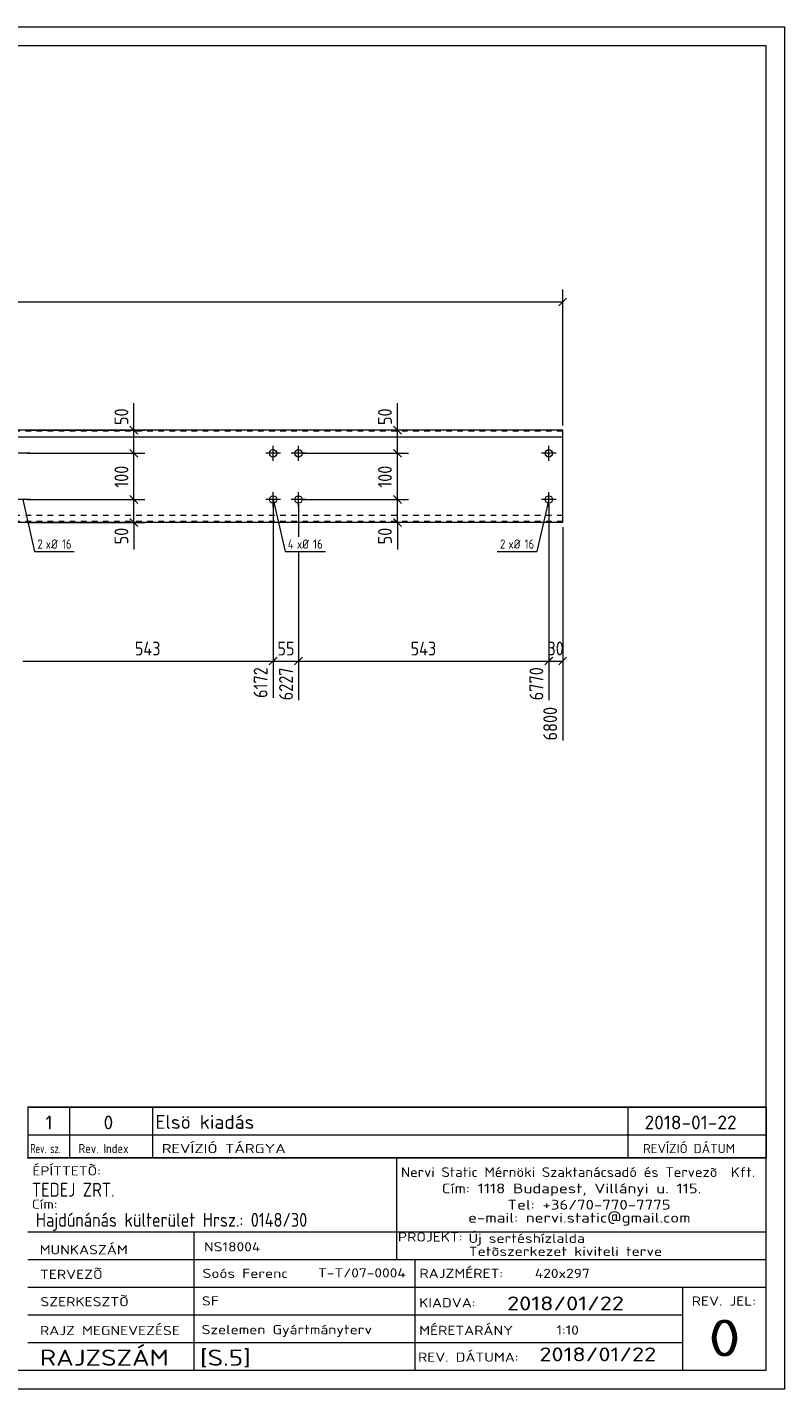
# Model space of a CAD drawing. Header units: millimetres. Extents: x 1 to 419, y 1 to 296.
# Tile 2 of 2: x 255 to 419, y 1 to 296. Entities that reach past the tile are written whole.
import ezdxf

# ---------------------------------------------------------------- set-up
doc = ezdxf.new("R2010")
doc.units = ezdxf.units.MM
doc.header["$LTSCALE"] = 0.6
doc.linetypes.add('XKITLINE00', pattern=[0])
doc.linetypes.add('XKITLINE02', pattern=[4, 2, -2])
for name, color, linetype, lineweight in [('Bolt', 7, 'Continuous', 0), ('BoltMark', 3, 'Continuous', 0), ('DrawingSheet', 5, 'Continuous', 0), ('OtherObjectType', 1, 'Continuous', 0), ('Part', 2, 'Continuous', 0), ('Z-DIMENSIONS', 1, 'Continuous', 0)]:
    doc.layers.add(name, color=color, linetype=linetype, lineweight=lineweight)
doc.styles.add('ISOCPEUR', font='ISOCPEUR.TTF')

msp = doc.modelspace()

# ---------------------------------------------------------------- linework, layer by layer
at = {"layer": 'Bolt', "color": 4, "linetype": 'XKITLINE00', "lineweight": 0}
for p, q in [((255.48, 203.68), (252.28, 203.68)), ((309.73, 203.68), (306.53, 203.68)), ((308.13, 202.08), (308.13, 205.28)), ((315.23, 203.68), (312.03, 203.68)), ((313.63, 202.08), (313.63, 205.28)), ((369.48, 203.68), (366.28, 203.68)), ((367.88, 202.08), (367.88, 205.28)), ((308.13, 192.08), (308.13, 195.28)), ((313.63, 192.08), (313.63, 195.28)), ((367.88, 192.08), (367.88, 195.28)), ((255.48, 193.68), (252.28, 193.68)), ((309.73, 193.68), (306.53, 193.68)), ((315.23, 193.68), (312.03, 193.68)), ((369.48, 193.68), (366.28, 193.68))]:
    msp.add_line(p, q, dxfattribs=at)
for centre in [(308.13, 203.68), (313.63, 203.68), (367.88, 203.68), (308.13, 193.68), (313.63, 193.68), (367.88, 193.68)]:
    msp.add_circle(centre, 0.8, dxfattribs=at)
at = {"layer": 'BoltMark', "color": 4, "linetype": 'XKITLINE00', "lineweight": 0}
for p, q in [((253.88, 193.68), (256.47, 182.42)), ((308.13, 193.68), (310.72, 182.42)), ((367.88, 193.68), (365.29, 182.42)), ((256.47, 182.42), (265.05, 182.42)), ((310.72, 182.42), (319.48, 182.42)), ((356.7, 182.42), (365.29, 182.42))]:
    msp.add_line(p, q, dxfattribs=at)
at = {"layer": 'DrawingSheet', "color": 2, "linetype": 'XKITLINE00', "lineweight": 0}
for p, q in [((419, 296), (1, 296)), ((419, 1), (419, 296)), ((1, 1), (419, 1))]:
    msp.add_line(p, q, dxfattribs=at)
at = {"layer": 'DrawingSheet', "color": 3, "linetype": 'XKITLINE00', "lineweight": 0}
for p, q in [((415, 292), (5, 292)), ((415, 5), (415, 292)), ((5, 5), (415, 5))]:
    msp.add_line(p, q, dxfattribs=at)
at = {"layer": 'OtherObjectType', "color": 7, "linetype": 'XKITLINE00', "lineweight": 0}
for p, q in [((255, 62.05), (415, 62.05)), ((255, 62.05), (255, 56.05)), ((264, 62.05), (264, 56.05)), ((282, 62.05), (282, 56.05)), ((385, 62.05), (385, 56.05)), ((415, 62.05), (415, 56.05)), ((255, 56.05), (255, 51.05)), ((255, 56.05), (415, 56.05)), ((264, 56.05), (264, 51.05)), ((282, 56.05), (282, 51.05)), ((385, 56.05), (385, 51.05)), ((415, 56.05), (415, 51.05)), ((254.84, 51.05), (415, 51.05)), ((415, 51.05), (255, 51.05)), ((334.84, 51), (334.84, 35)), ((414.98, 5), (415, 51.05)), ((254.98, 35), (414.98, 35)), ((290.98, 35), (290.98, 5)), ((334.84, 35), (334.84, 29)), ((254.98, 29), (338.84, 29)), ((338.84, 29), (338.84, 5)), ((338.84, 29), (414.84, 29)), ((254.98, 23), (414.98, 23)), ((396.84, 23), (396.84, 5)), ((254.98, 17), (396.84, 17)), ((254.98, 11), (396.98, 11)), ((254.98, 5), (414.98, 5))]:
    msp.add_line(p, q, dxfattribs=at)
at = {"layer": 'OtherObjectType', "color": 1, "linetype": 'XKITLINE00', "lineweight": 0}
for p, q in [((415, 62.05), (255, 62.05)), ((255, 56.05), (415, 56.05))]:
    msp.add_line(p, q, dxfattribs=at)
at = {"layer": 'Part', "color": 2, "linetype": 'XKITLINE00', "lineweight": 0}
for p, q in [((370.88, 208.68), (196.84, 208.68)), ((370.88, 207.18), (196.84, 207.18)), ((370.88, 188.68), (370.88, 208.68)), ((370.88, 188.68), (196.84, 188.68))]:
    msp.add_line(p, q, dxfattribs=at)
at = {"layer": 'Part', "color": 7, "linetype": 'XKITLINE02', "lineweight": 0}
for p, q in [((370.88, 208.48), (196.84, 208.48)), ((370.88, 190.18), (196.84, 190.18)), ((370.88, 188.88), (196.84, 188.88))]:
    msp.add_line(p, q, dxfattribs=at)
at = {"layer": 'Z-DIMENSIONS', "color": 7, "linetype": 'XKITLINE00', "lineweight": 0}
for p, q in [((370.88, 209.68), (370.88, 239.18)), ((19.8, 236.48), (370.88, 236.48)), ((371.73, 237.32), (370.03, 235.63)), ((277.97, 208.68), (277.97, 214.54)), ((277.97, 208.68), (277.97, 214.54)), ((335.07, 208.68), (335.07, 214.54)), ((335.07, 208.68), (335.07, 214.54)), ((277.12, 209.53), (278.81, 207.84)), ((334.22, 209.53), (335.92, 207.84)), ((254.88, 208.68), (280.37, 208.68)), ((277.97, 203.68), (277.97, 208.68)), ((369.88, 208.68), (332.37, 208.68)), ((335.07, 203.68), (335.07, 208.68)), ((254.88, 203.68), (280.37, 203.68)), ((254.88, 203.68), (280.37, 203.68)), ((277.12, 204.53), (278.81, 202.84)), ((277.12, 204.53), (278.81, 202.84)), ((277.97, 193.68), (277.97, 203.68)), ((314.63, 203.68), (337.47, 203.68)), ((314.63, 203.68), (337.47, 203.68)), ((334.22, 204.53), (335.92, 202.84)), ((334.22, 204.53), (335.92, 202.84)), ((335.07, 193.68), (335.07, 203.68)), ((254.88, 193.68), (280.37, 193.68)), ((254.88, 193.68), (280.37, 193.68)), ((277.12, 194.53), (278.81, 192.84)), ((277.12, 194.53), (278.81, 192.84)), ((277.97, 188.68), (277.97, 193.68)), ((308.13, 192.68), (308.13, 150.68)), ((308.13, 192.68), (308.13, 150.68)), ((313.63, 192.68), (313.63, 185.62)), ((313.63, 192.68), (313.63, 185.62)), ((314.63, 193.68), (337.47, 193.68)), ((314.63, 193.68), (337.47, 193.68)), ((334.22, 194.53), (335.92, 192.84)), ((334.22, 194.53), (335.92, 192.84)), ((335.07, 188.68), (335.07, 193.68)), ((367.88, 192.68), (367.88, 163.48)), ((367.88, 192.68), (367.88, 150.17)), ((277.12, 189.53), (278.81, 187.84)), ((334.22, 189.53), (335.92, 187.84)), ((254.88, 188.68), (280.37, 188.68)), ((277.97, 188.68), (277.97, 182.82)), ((277.97, 188.68), (277.97, 182.82)), ((369.88, 188.68), (332.37, 188.68)), ((335.07, 188.68), (335.07, 182.82)), ((335.07, 188.68), (335.07, 182.82)), ((370.88, 187.68), (370.88, 141.47)), ((313.63, 182.42), (313.63, 150.17)), ((313.63, 182.42), (313.63, 150.17)), ((308.98, 159.53), (307.43, 157.98)), ((314.48, 159.53), (312.78, 157.84)), ((314.48, 159.53), (312.93, 157.98)), ((368.73, 159.53), (367.18, 157.98)), ((371.73, 159.53), (370.03, 157.84)), ((253.88, 158.68), (308.13, 158.68)), ((308.73, 159.28), (307.28, 157.84)), ((308.13, 158.68), (313.63, 158.68)), ((313.63, 158.68), (367.88, 158.68)), ((368.48, 159.28), (367.03, 157.84)), ((367.88, 159.28), (367.88, 150.17)), ((367.88, 158.68), (370.88, 158.68))]:
    msp.add_line(p, q, dxfattribs=at)
at = {"layer": 'Z-DIMENSIONS', "color": 3}
for p in [(370.88, 236.48), (277.97, 208.68), (335.07, 208.68), (277.97, 203.68), (277.97, 203.68), (335.07, 203.68), (335.07, 203.68), (277.97, 193.68), (277.97, 193.68), (335.07, 193.68), (335.07, 193.68), (277.97, 188.68), (335.07, 188.68), (308.13, 158.68), (308.13, 158.68), (313.63, 158.68), (313.63, 158.68), (367.88, 158.68), (367.88, 158.68), (370.88, 158.68)]:
    msp.add_point(p, dxfattribs=at)

# ---------------------------------------------------------------- texts
at = {"layer": 'BoltMark', "color": 4, "style": 'ISOCPEUR', "width": 0.85}
for s, p in [('2', (257.07, 183.02)), ('xØ', (258.87, 183.02)), ('16', (262.39, 183.02)), ('4', (311.32, 183.02)), ('xØ', (313.29, 183.02)), ('16', (316.81, 183.02)), ('2', (357.3, 183.02)), ('xØ', (359.11, 183.02)), ('16', (362.63, 183.02))]:
    msp.add_text(s, height=2, dxfattribs=at).set_placement(p)
at = {"layer": 'OtherObjectType', "color": 7, "style": 'ISOCPEUR'}
for s, height, width, p in [('1', 3, 1.017001, (258.82, 57.2)), ('0', 3, 1.017001, (271.4, 57.2)), ('Elsö kiadás', 3, 1.017001, (282.63, 57.31)), ('2018-01-22', 3, 1.017001, (388.62, 57.2)), ('Rev. sz.', 2, 0.68, (255.54, 52.05)), ('Rev. Index', 2, 0.85, (266, 52.05)), ('REVÍZIÓ TÁRGYA', 2, 1.275, (284, 52.05)), ('REVÍZIÓ DÁTUM', 2, 1.02, (388.28, 52.05)), ('ÉPÍTTETÕ:', 2, 1.211571, (255.96, 47.22)), ('Nervi Static Mérnöki\xa0Szaktanácsadó\xa0és\xa0Tervezõ  Kft.', 2.1176, 1.08375, (335.84, 46.88)), ('TEDEJ ZRT.', 3, 0.85, (255.87, 42.62)), ('Cím:\xa01118 Budapest, Villányi u. 115.', 2.1176, 1.250101, (344.68, 43.35)), ('Cím:', 2, 1.211571, (255.84, 40)), ('Tel:\xa0+36/70-770-7775', 2.1176, 1.250101, (358.91, 39.82)), ('Hajdúnánás külterület Hrsz.: 0148/30', 3, 0.85, (256.73, 36.1)), ('e-mail:\xa0nervi.static@gmail.com', 2.1176, 1.250101, (350.38, 37)), ('MUNKASZÁM', 2, 1.211571, (257.55, 30.12)), ('NS18004', 2, 1.211571, (293.17, 30.76)), ('PROJEKT:', 2, 1.211571, (335.18, 32.9)), ('Új sertéshízlalda', 2, 1.211571, (350.47, 32.6)), ('Tetõszerkezet kiviteli terve', 2, 1.211571, (350.54, 29.78)), ('TERVEZÕ', 2, 1.211571, (257.63, 24.79)), ('Soós Ferenc', 2, 1.211571, (292.84, 25)), ('T-T/07-0004', 2, 1.211571, (317.86, 25.11)), ('RAJZMÉRET:', 2, 1.211571, (339.84, 25)), ('420x297', 2, 1.211571, (364.84, 25)), ('SZERKESZTÕ', 2, 1.211571, (257.72, 18.87)), ('SF', 2, 1.211571, (292.72, 19.04)), ('2018/01/22', 3, 1.275, (358.84, 18)), ('REV. JEL:', 2, 1.211571, (398.84, 19)), ('KIADVA:', 2, 1.211571, (339.78, 18.64)), ('RAJZ MEGNEVEZÉSE', 2, 1.211571, (257.62, 12.62)), ('Szelemen Gyártmányterv', 2, 1.211571, (292.65, 12.82)), ('MÉRETARÁNY', 2, 1.211571, (339.78, 12.65)), ('1:10', 2, 1.211571, (369.51, 12.72)), ('0', 8, 1.275, (402.45, 8)), ('RAJZSZÁM', 3.5, 1.211571, (257.62, 6)), ('[S.5]', 3.5, 1.211571, (292.3, 5.99)), ('REV. DÁTUMA:', 2, 1.211571, (339.53, 6.85)), ('2018/01/22', 3, 1.275, (365.83, 6.95))]:
    msp.add_text(s, height=height, dxfattribs=dict(at, width=width)).set_placement(p)
at = {"layer": 'Z-DIMENSIONS', "color": 3, "style": 'ISOCPEUR', "width": 0.85}
for s, p in [('50', (276.77, 209.81)), ('50', (333.87, 209.81)), ('100', (276.77, 196.23)), ('100', (333.87, 196.23)), ('50', (276.77, 183.95)), ('50', (333.87, 183.95)), ('6172', (306.93, 150.68)), ('6227', (312.43, 150.17)), ('6770', (366.68, 150.17)), ('6800', (369.68, 141.47))]:
    msp.add_text(s, height=3, rotation=90.0002, dxfattribs=at).set_placement(p)
for s, p in [('543', (278.17, 159.88)), ('55', (309.07, 159.88)), ('543', (337.92, 159.88)), ('30', (367.57, 159.88))]:
    msp.add_text(s, height=3, dxfattribs=at).set_placement(p)

doc.saveas('drawing.dxf')
